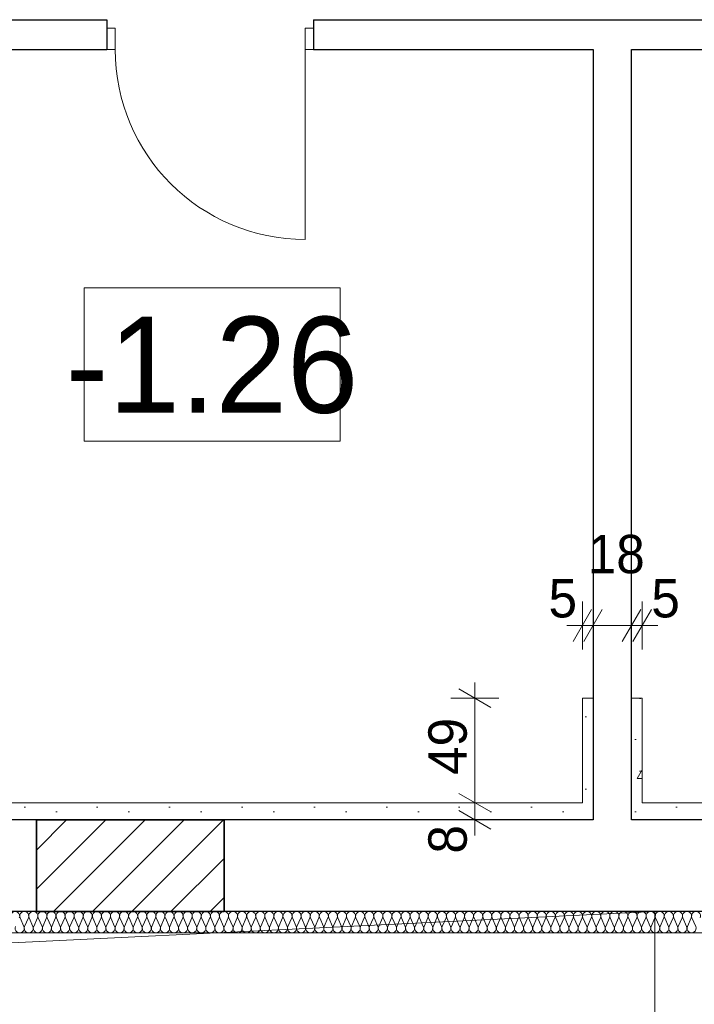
# Model space of a CAD drawing. Extents: x -21260 to 35740, y -2672 to 187028.
# Tile 26 of 120: x 26086 to 29249, y 11101 to 15716. Entities that reach past the tile are written whole.
import ezdxf

# ---------------------------------------------------------------- set-up
doc = ezdxf.new("R2010")
doc.units = 0
doc.header["$MEASUREMENT"] = 0
doc.layers.add('arch izolacje_Nr_Pióra__3', color=7, linetype='Continuous', lineweight=13, true_color=0xff6600)
doc.layers.add('Arch ocieplenie_Nr_Pióra__22', color=7, linetype='Continuous', lineweight=9, true_color=0x7f7f7f)
for name, color, linetype in [('Arch ocieplenie', 7, 'Continuous'), ('Arch wymiary', 7, 'Continuous'), ('Arch zmurowania', 7, 'Continuous')]:
    doc.layers.add(name, color=color, linetype=linetype)
for name, color, linetype, lineweight in [('Arch ocieplenie_Nr_Pióra__21', 7, 'Continuous', 13), ('Arch opisy_Nr_Pióra__1', 7, 'Continuous', 25), ('Arch opisy_Nr_Pióra__21', 7, 'Continuous', 13), ('Arch wymiary_Nr_Pióra__5', 7, 'Continuous', 13), ('Arch zmurowania_Nr_Pióra__21', 7, 'Continuous', 13), ('Arch zmurowania_Nr_Pióra__27', 7, 'Continuous', 35), ('INWENT. DRZWI_Nr_Pióra__21', 7, 'Continuous', 13), ('INWENT.ŚCIANY_Nr_Pióra__1', 7, 'Continuous', 25), ('INWENT.ŚCIANY_Nr_Pióra__21', 7, 'Continuous', 13), ('Istniejące schody_Nr_Pióra__21', 7, 'Continuous', 13)]:
    doc.layers.add(name, color=color, linetype=linetype, lineweight=lineweight)
doc.styles.add('GENERATED_STYLE_1', font='txt')
doc.styles.add('GENERATED_STYLE_3', font='txt')
doc.dimstyles.new('GENERATED_STYLE__1', dxfattribs={"dimtxt": 179.999995, "dimasz": 114, "dimexe": 0.18, "dimexo": 0, "dimgap": 0.09, "dimtad": 1, "dimdec": 0, "dimlfac": 0.1, "dimzin": 0, "dimdsep": 46, "dimtxsty": 'GENERATED_STYLE_1', "dimblk": 'ARROWHEAD_2', "dimblk1": 'ARROWHEAD_2', "dimblk2": 'ARROWHEAD_2', "dimcen": 0.09, "dimclrd": 7, "dimclre": 7, "dimclrt": 7, "dimazin": 0, "dimtfac": 1, "dimtdec": 4, "dimtmove": 0, "dimatfit": 3, "dimfxl": 0, "dimtolj": 1, "dimtzin": 0, "dimarcsym": 0})
doc.dimstyles.new('GENERATED_STYLE__3', dxfattribs={"dimtxt": 179.999995, "dimasz": 114, "dimexe": 0.18, "dimexo": 0, "dimgap": 0.09, "dimtad": 1, "dimtih": 1, "dimtoh": 1, "dimdec": 0, "dimlfac": 0.1, "dimzin": 0, "dimdsep": 46, "dimtxsty": 'GENERATED_STYLE_1', "dimblk": 'ARROWHEAD_2', "dimblk1": 'ARROWHEAD_2', "dimblk2": 'ARROWHEAD_2', "dimcen": 0.09, "dimclrd": 7, "dimclre": 7, "dimclrt": 7, "dimazin": 0, "dimtfac": 1, "dimtdec": 4, "dimtmove": 0, "dimatfit": 3, "dimfxl": 0, "dimtolj": 1, "dimtzin": 0, "dimarcsym": 0})
pattern_1 = [(0, (0, 0), (0, 623.538), [60, -300]), (0, (180, 311.8), (0, 623.538), [60, -300]), (60, (0, 0), (-540, 311.769), [60, -300]), (60, (360, 0), (-540, 311.769), [60, -300]), (120, (60, 0), (540, 311.769), [60, -300]), (120, (420, 0), (540, 311.769), [60, -300]), (0, (0, 60), (0, 120), [0, -120, 0, -180]), (45, (60, 60), (-84.8528, 84.8528), [0, -90, 0, -150])]

# ---------------------------------------------------------------- blocks, each defined once
blk = doc.blocks.new('Izolacja cieplna 14_119', base_point=(32024.1, 11535.9))
at = {"layer": 'Arch ocieplenie_Nr_Pióra__22', "linetype": 'Continuous'}
for p, q in [((26105.4, 11465.7), (26087.7, 11506.1)), ((26126.7, 11506.1), (26109, 11465.7)), ((26148, 11465.7), (26130.3, 11506.1)), ((26169.3, 11506.1), (26151.6, 11465.7)), ((26190.6, 11465.7), (26172.9, 11506.1)), ((26211.8, 11506.1), (26194.1, 11465.7)), ((26233.1, 11465.7), (26215.4, 11506.1)), ((26254.4, 11506.1), (26236.7, 11465.7)), ((26275.7, 11465.7), (26258, 11506.1)), ((26297, 11506.1), (26279.3, 11465.7)), ((26318.3, 11465.7), (26300.6, 11506.1)), ((26339.5, 11506.1), (26321.8, 11465.7)), ((26360.8, 11465.7), (26343.1, 11506.1)), ((26382.1, 11506.1), (26364.4, 11465.7)), ((26403.4, 11465.7), (26385.7, 11506.1)), ((26424.7, 11506.1), (26407, 11465.7)), ((26446, 11465.7), (26428.3, 11506.1)), ((26467.3, 11506.1), (26449.5, 11465.7)), ((26488.5, 11465.7), (26470.8, 11506.1)), ((26509.8, 11506.1), (26492.1, 11465.7)), ((26531.1, 11465.7), (26513.4, 11506.1)), ((26552.4, 11506.1), (26534.7, 11465.7)), ((26573.7, 11465.7), (26556, 11506.1)), ((26595, 11506.1), (26577.2, 11465.7)), ((26616.2, 11465.7), (26598.5, 11506.1)), ((26637.5, 11506.1), (26619.8, 11465.7)), ((26658.8, 11465.7), (26641.1, 11506.1)), ((26680.1, 11506.1), (26662.4, 11465.7)), ((26701.4, 11465.7), (26683.7, 11506.1)), ((26722.7, 11506.1), (26704.9, 11465.7)), ((26743.9, 11465.7), (26726.2, 11506.1)), ((26765.2, 11506.1), (26747.5, 11465.7)), ((26786.5, 11465.7), (26768.8, 11506.1)), ((26807.8, 11506.1), (26790.1, 11465.7)), ((26829.1, 11465.7), (26811.4, 11506.1)), ((26850.4, 11506.1), (26832.6, 11465.7)), ((26871.6, 11465.7), (26853.9, 11506.1)), ((26892.9, 11506.1), (26875.2, 11465.7)), ((26914.2, 11465.7), (26896.5, 11506.1)), ((26935.5, 11506.1), (26917.8, 11465.7)), ((26956.8, 11465.7), (26939.1, 11506.1)), ((26978.1, 11506.1), (26960.4, 11465.7)), ((26999.3, 11465.7), (26981.6, 11506.1)), ((27020.6, 11506.1), (27002.9, 11465.7)), ((27041.9, 11465.7), (27024.2, 11506.1)), ((27063.2, 11506.1), (27045.5, 11465.7)), ((27084.5, 11465.7), (27066.8, 11506.1)), ((27105.8, 11506.1), (27088.1, 11465.7)), ((27127, 11465.7), (27109.3, 11506.1)), ((27148.3, 11506.1), (27130.6, 11465.7)), ((27169.6, 11465.7), (27151.9, 11506.1)), ((27190.9, 11506.1), (27173.2, 11465.7)), ((27212.2, 11465.7), (27194.5, 11506.1)), ((27233.5, 11506.1), (27215.8, 11465.7)), ((27254.7, 11465.7), (27237, 11506.1)), ((27276, 11506.1), (27258.3, 11465.7)), ((27297.3, 11465.7), (27279.6, 11506.1)), ((27318.6, 11506.1), (27300.9, 11465.7)), ((27339.9, 11465.7), (27322.2, 11506.1)), ((27361.2, 11506.1), (27343.5, 11465.7)), ((27382.4, 11465.7), (27364.7, 11506.1)), ((27403.7, 11506.1), (27386, 11465.7)), ((27425, 11465.7), (27407.3, 11506.1)), ((27446.3, 11506.1), (27428.6, 11465.7)), ((27467.6, 11465.7), (27449.9, 11506.1)), ((27488.9, 11506.1), (27471.2, 11465.7)), ((27510.1, 11465.7), (27492.4, 11506.1)), ((27531.4, 11506.1), (27513.7, 11465.7)), ((27552.7, 11465.7), (27535, 11506.1)), ((27574, 11506.1), (27556.3, 11465.7)), ((27595.3, 11465.7), (27577.6, 11506.1)), ((27616.6, 11506.1), (27598.9, 11465.7)), ((27637.9, 11465.7), (27620.1, 11506.1)), ((27659.1, 11506.1), (27641.4, 11465.7)), ((27680.4, 11465.7), (27662.7, 11506.1)), ((27701.7, 11506.1), (27684, 11465.7)), ((27723, 11465.7), (27705.3, 11506.1)), ((27744.3, 11506.1), (27726.6, 11465.7)), ((27765.6, 11465.7), (27747.8, 11506.1)), ((27786.8, 11506.1), (27769.1, 11465.7)), ((27808.1, 11465.7), (27790.4, 11506.1)), ((27829.4, 11506.1), (27811.7, 11465.7)), ((27850.7, 11465.7), (27833, 11506.1)), ((27872, 11506.1), (27854.3, 11465.7)), ((27893.3, 11465.7), (27875.5, 11506.1)), ((27914.5, 11506.1), (27896.8, 11465.7)), ((27935.8, 11465.7), (27918.1, 11506.1)), ((27957.1, 11506.1), (27939.4, 11465.7)), ((27978.4, 11465.7), (27960.7, 11506.1)), ((27999.7, 11506.1), (27982, 11465.7)), ((28021, 11465.7), (28003.2, 11506.1)), ((28042.2, 11506.1), (28024.5, 11465.7)), ((28063.5, 11465.7), (28045.8, 11506.1)), ((28084.8, 11506.1), (28067.1, 11465.7)), ((28106.1, 11465.7), (28088.4, 11506.1)), ((28127.4, 11506.1), (28109.7, 11465.7)), ((28148.7, 11465.7), (28131, 11506.1)), ((28169.9, 11506.1), (28152.2, 11465.7)), ((28191.2, 11465.7), (28173.5, 11506.1)), ((28212.5, 11506.1), (28194.8, 11465.7)), ((28233.8, 11465.7), (28216.1, 11506.1)), ((28255.1, 11506.1), (28237.4, 11465.7)), ((28276.4, 11465.7), (28258.7, 11506.1)), ((28297.6, 11506.1), (28279.9, 11465.7)), ((28318.9, 11465.7), (28301.2, 11506.1)), ((28340.2, 11506.1), (28322.5, 11465.7)), ((28361.5, 11465.7), (28343.8, 11506.1)), ((28382.8, 11506.1), (28365.1, 11465.7)), ((28404.1, 11465.7), (28386.4, 11506.1)), ((28425.3, 11506.1), (28407.6, 11465.7)), ((28446.6, 11465.7), (28428.9, 11506.1)), ((28467.9, 11506.1), (28450.2, 11465.7)), ((28489.2, 11465.7), (28471.5, 11506.1)), ((28510.5, 11506.1), (28492.8, 11465.7)), ((28531.8, 11465.7), (28514.1, 11506.1)), ((28553, 11506.1), (28535.3, 11465.7)), ((28574.3, 11465.7), (28556.6, 11506.1)), ((28595.6, 11506.1), (28577.9, 11465.7)), ((28616.9, 11465.7), (28599.2, 11506.1)), ((28638.2, 11506.1), (28620.5, 11465.7)), ((28659.5, 11465.7), (28641.8, 11506.1)), ((28680.8, 11506.1), (28663, 11465.7)), ((28702, 11465.7), (28684.3, 11506.1)), ((28723.3, 11506.1), (28705.6, 11465.7)), ((28744.6, 11465.7), (28726.9, 11506.1)), ((28765.9, 11506.1), (28748.2, 11465.7)), ((28787.2, 11465.7), (28769.5, 11506.1)), ((28808.5, 11506.1), (28790.7, 11465.7)), ((28829.7, 11465.7), (28812, 11506.1)), ((28851, 11506.1), (28833.3, 11465.7)), ((28872.3, 11465.7), (28854.6, 11506.1)), ((28893.6, 11506.1), (28875.9, 11465.7)), ((28914.9, 11465.7), (28897.2, 11506.1)), ((28936.2, 11506.1), (28918.4, 11465.7)), ((28957.4, 11465.7), (28939.7, 11506.1)), ((28978.7, 11506.1), (28961, 11465.7)), ((29000, 11465.7), (28982.3, 11506.1)), ((29021.3, 11506.1), (29003.6, 11465.7)), ((29042.6, 11465.7), (29024.9, 11506.1)), ((29063.9, 11506.1), (29046.1, 11465.7)), ((29085.1, 11465.7), (29067.4, 11506.1)), ((29106.4, 11506.1), (29088.7, 11465.7)), ((29127.7, 11465.7), (29110, 11506.1)), ((29149, 11506.1), (29131.3, 11465.7)), ((29170.3, 11465.7), (29152.6, 11506.1)), ((29191.6, 11506.1), (29173.9, 11465.7)), ((29212.8, 11465.7), (29195.1, 11506.1)), ((29234.1, 11506.1), (29216.4, 11465.7)), ((29255.4, 11465.7), (29237.7, 11506.1))]:
    blk.add_line(p, q, dxfattribs=at)
for centre, start_param, end_param in [((26064.7, 11514.6), 2.7288, 6.695979), ((26107.2, 11514.6), 2.7288, 6.695979), ((26149.8, 11514.6), 2.7288, 6.695979), ((26192.4, 11514.6), 2.7288, 6.695979), ((26234.9, 11514.6), 2.7288, 6.695979), ((26277.5, 11514.6), 2.7288, 6.695979), ((26320.1, 11514.6), 2.7288, 6.695979), ((26362.6, 11514.6), 2.7288, 6.695979), ((26405.2, 11514.6), 2.7288, 6.695979), ((26447.8, 11514.6), 2.7288, 6.695979), ((26490.3, 11514.6), 2.7288, 6.695979), ((26532.9, 11514.6), 2.7288, 6.695979), ((26575.5, 11514.6), 2.7288, 6.695979), ((26618, 11514.6), 2.7288, 6.695979), ((26660.6, 11514.6), 2.7288, 6.695979), ((26703.2, 11514.6), 2.7288, 6.695979), ((26745.7, 11514.6), 2.7288, 6.695979), ((26788.3, 11514.6), 2.7288, 6.695979), ((26830.9, 11514.6), 2.7288, 6.695979), ((26873.4, 11514.6), 2.7288, 6.695979), ((26916, 11514.6), 2.7288, 6.695979), ((26958.6, 11514.6), 2.7288, 6.695979), ((27001.1, 11514.6), 2.7288, 6.695979), ((27043.7, 11514.6), 2.7288, 6.695979), ((27086.3, 11514.6), 2.7288, 6.695979), ((27128.8, 11514.6), 2.7288, 6.695979), ((27171.4, 11514.6), 2.7288, 6.695979), ((27214, 11514.6), 2.7288, 6.695979), ((27256.5, 11514.6), 2.7288, 6.695979), ((27299.1, 11514.6), 2.7288, 6.695979), ((27341.7, 11514.6), 2.7288, 6.695979), ((27384.2, 11514.6), 2.7288, 6.695979), ((27426.8, 11514.6), 2.7288, 6.695979), ((27469.4, 11514.6), 2.7288, 6.695979), ((27511.9, 11514.6), 2.7288, 6.695979), ((27554.5, 11514.6), 2.7288, 6.695979), ((27597.1, 11514.6), 2.7288, 6.695979), ((27639.6, 11514.6), 2.7288, 6.695979), ((27682.2, 11514.6), 2.7288, 6.695979), ((27724.8, 11514.6), 2.7288, 6.695979), ((27767.3, 11514.6), 2.7288, 6.695979), ((27809.9, 11514.6), 2.7288, 6.695979), ((27852.5, 11514.6), 2.7288, 6.695979), ((27895, 11514.6), 2.7288, 6.695979), ((27937.6, 11514.6), 2.7288, 6.695979), ((27980.2, 11514.6), 2.7288, 6.695979), ((28022.7, 11514.6), 2.7288, 6.695979), ((28065.3, 11514.6), 2.7288, 6.695979), ((28107.9, 11514.6), 2.7288, 6.695979), ((28150.4, 11514.6), 2.7288, 6.695979), ((28193, 11514.6), 2.7288, 6.695979), ((28235.6, 11514.6), 2.7288, 6.695979), ((28278.1, 11514.6), 2.7288, 6.695979), ((28320.7, 11514.6), 2.7288, 6.695979), ((28363.3, 11514.6), 2.7288, 6.695979), ((28405.9, 11514.6), 2.7288, 6.695979), ((28448.4, 11514.6), 2.7288, 6.695979), ((28491, 11514.6), 2.7288, 6.695979), ((28533.6, 11514.6), 2.7288, 6.695979), ((28576.1, 11514.6), 2.7288, 6.695979), ((28618.7, 11514.6), 2.7288, 6.695979), ((28661.3, 11514.6), 2.7288, 6.695979), ((28703.8, 11514.6), 2.7288, 6.695979), ((28746.4, 11514.6), 2.7288, 6.695979), ((28789, 11514.6), 2.7288, 6.695979), ((28831.5, 11514.6), 2.7288, 6.695979), ((28874.1, 11514.6), 2.7288, 6.695979), ((28916.7, 11514.6), 2.7288, 6.695979), ((28959.2, 11514.6), 2.7288, 6.695979), ((29001.8, 11514.6), 2.7288, 6.695979), ((29044.4, 11514.6), 2.7288, 6.695979), ((29086.9, 11514.6), 2.7288, 6.695979), ((29129.5, 11514.6), 2.7288, 6.695979), ((29172.1, 11514.6), 2.7288, 6.695979), ((29214.6, 11514.6), 2.7288, 6.695979), ((29257.2, 11514.6), 2.7288, 6.695979), ((26085.9, 11457.1), 5.870392, 9.837571), ((26128.5, 11457.1), 5.870392, 9.837571), ((26171.1, 11457.1), 5.870392, 9.837571), ((26213.6, 11457.1), 5.870392, 9.837571), ((26256.2, 11457.1), 5.870392, 9.837571), ((26298.8, 11457.1), 5.870392, 9.837571), ((26341.3, 11457.1), 5.870392, 9.837571), ((26383.9, 11457.1), 5.870392, 9.837571), ((26426.5, 11457.1), 5.870392, 9.837571), ((26469, 11457.1), 5.870392, 9.837571), ((26511.6, 11457.1), 5.870392, 9.837571), ((26554.2, 11457.1), 5.870392, 9.837571), ((26596.7, 11457.1), 5.870392, 9.837571), ((26639.3, 11457.1), 5.870392, 9.837571), ((26681.9, 11457.1), 5.870392, 9.837571), ((26724.4, 11457.1), 5.870392, 9.837571), ((26767, 11457.1), 5.870392, 9.837571), ((26809.6, 11457.1), 5.870392, 9.837571), ((26852.1, 11457.1), 5.870392, 9.837571), ((26894.7, 11457.1), 5.870392, 9.837571), ((26937.3, 11457.1), 5.870392, 9.837571), ((26979.8, 11457.1), 5.870392, 9.837571), ((27022.4, 11457.1), 5.870392, 9.837571), ((27065, 11457.1), 5.870392, 9.837571), ((27107.5, 11457.1), 5.870392, 9.837571), ((27150.1, 11457.1), 5.870392, 9.837571), ((27192.7, 11457.1), 5.870392, 9.837571), ((27235.3, 11457.1), 5.870392, 9.837571), ((27277.8, 11457.1), 5.870392, 9.837571), ((27320.4, 11457.1), 5.870392, 9.837571), ((27363, 11457.1), 5.870392, 9.837571), ((27405.5, 11457.1), 5.870392, 9.837571), ((27448.1, 11457.1), 5.870392, 9.837571), ((27490.7, 11457.1), 5.870392, 9.837571), ((27533.2, 11457.1), 5.870392, 9.837571), ((27575.8, 11457.1), 5.870392, 9.837571), ((27618.4, 11457.1), 5.870392, 9.837571), ((27660.9, 11457.1), 5.870392, 9.837571), ((27703.5, 11457.1), 5.870392, 9.837571), ((27746.1, 11457.1), 5.870392, 9.837571), ((27788.6, 11457.1), 5.870392, 9.837571), ((27831.2, 11457.1), 5.870392, 9.837571), ((27873.8, 11457.1), 5.870392, 9.837571), ((27916.3, 11457.1), 5.870392, 9.837571), ((27958.9, 11457.1), 5.870392, 9.837571), ((28001.5, 11457.1), 5.870392, 9.837571), ((28044, 11457.1), 5.870392, 9.837571), ((28086.6, 11457.1), 5.870392, 9.837571), ((28129.2, 11457.1), 5.870392, 9.837571), ((28171.7, 11457.1), 5.870392, 9.837571), ((28214.3, 11457.1), 5.870392, 9.837571), ((28256.9, 11457.1), 5.870392, 9.837571), ((28299.4, 11457.1), 5.870392, 9.837571), ((28342, 11457.1), 5.870392, 9.837571), ((28384.6, 11457.1), 5.870392, 9.837571), ((28427.1, 11457.1), 5.870392, 9.837571), ((28469.7, 11457.1), 5.870392, 9.837571), ((28512.3, 11457.1), 5.870392, 9.837571), ((28554.8, 11457.1), 5.870392, 9.837571), ((28597.4, 11457.1), 5.870392, 9.837571), ((28640, 11457.1), 5.870392, 9.837571), ((28682.5, 11457.1), 5.870392, 9.837571), ((28725.1, 11457.1), 5.870392, 9.837571), ((28767.7, 11457.1), 5.870392, 9.837571), ((28810.2, 11457.1), 5.870392, 9.837571), ((28852.8, 11457.1), 5.870392, 9.837571), ((28895.4, 11457.1), 5.870392, 9.837571), ((28937.9, 11457.1), 5.870392, 9.837571), ((28980.5, 11457.1), 5.870392, 9.837571), ((29023.1, 11457.1), 5.870392, 9.837571), ((29065.6, 11457.1), 5.870392, 9.837571), ((29108.2, 11457.1), 5.870392, 9.837571), ((29150.8, 11457.1), 5.870392, 9.837571), ((29193.3, 11457.1), 5.870392, 9.837571), ((29235.9, 11457.1), 5.870392, 9.837571)]:
    blk.add_ellipse(centre, major_axis=(-21.3, 0), ratio=0.999256, start_param=start_param, end_param=end_param, dxfattribs=at)
blk = doc.blocks.new('Ściana_23', base_point=(31494.1, 11965.9))
at = {"layer": 'Arch ocieplenie_Nr_Pióra__21', "linetype": 'Continuous'}
h = blk.add_hatch(dxfattribs=at)
h.set_pattern_fill('Structural_Concrete', color=256, style=0, pattern_type=2)
h.set_pattern_definition(pattern_1)
h.paths.add_polyline_path([(31414.1, 12045.9), (29004.1, 12045.9), (28954.1, 11965.9), (31494.1, 11965.9)], flags=0)
for p, q in [((31414.1, 12045.9), (29004.1, 12045.9)), ((28954.1, 11965.9), (31494.1, 11965.9))]:
    blk.add_line(p, q, dxfattribs=at)
blk = doc.blocks.new('Ściana_27', base_point=(26164.1, 11535.9))
at = {"layer": 'Arch zmurowania_Nr_Pióra__21', "linetype": 'Continuous'}
h = blk.add_hatch(dxfattribs=at)
h.set_pattern_fill('Common_Brick', color=256, style=0, pattern_type=2)
h.set_pattern_definition([(45, (0, 0), (-91.9239, 91.9239), [])])
h.paths.add_polyline_path([(26164.1, 11535.9), (27044.1, 11535.9), (27044.1, 11965.9), (26164.1, 11965.9)], flags=0)
at = {"layer": 'Arch zmurowania_Nr_Pióra__27', "linetype": 'Continuous'}
for p, q in [((27044.1, 11965.9), (26164.1, 11965.9)), ((26164.1, 11965.9), (26164.1, 11535.9)), ((27044.1, 11535.9), (27044.1, 11965.9)), ((26164.1, 11535.9), (27044.1, 11535.9))]:
    blk.add_line(p, q, dxfattribs=at)
blk = doc.blocks.new('Ściana_29', base_point=(28774.1, 11965.9))
at = {"layer": 'Arch ocieplenie_Nr_Pióra__21', "linetype": 'Continuous'}
h = blk.add_hatch(dxfattribs=at)
h.set_pattern_fill('Structural_Concrete', color=256, style=0, pattern_type=2)
h.set_pattern_definition(pattern_1)
h.paths.add_polyline_path([(28724.1, 12045.9), (25284.1, 12045.9), (25234.1, 11965.9), (28774.1, 11965.9)], flags=0)
for p, q in [((28724.1, 12045.9), (25284.1, 12045.9)), ((25234.1, 11965.9), (28774.1, 11965.9))]:
    blk.add_line(p, q, dxfattribs=at)
blk = doc.blocks.new('Ściana_49', base_point=(28774.1, 11965.9))
at = {"layer": 'Arch ocieplenie_Nr_Pióra__21', "linetype": 'Continuous'}
h = blk.add_hatch(dxfattribs=at)
h.set_pattern_fill('Structural_Concrete', color=256, style=0, pattern_type=2)
h.set_pattern_definition(pattern_1)
h.paths.add_polyline_path([(28774.1, 11965.9), (28774.1, 12535.9), (28724.1, 12535.9), (28724.1, 12045.9)], flags=0)
for p, q in [((28774.1, 12535.9), (28724.1, 12535.9)), ((28724.1, 12535.9), (28724.1, 12045.9)), ((28774.1, 11965.9), (28774.1, 12535.9))]:
    blk.add_line(p, q, dxfattribs=at)
blk = doc.blocks.new('Ściana_51', base_point=(28954.1, 11965.9))
at = {"layer": 'Arch ocieplenie_Nr_Pióra__21', "linetype": 'Continuous'}
h = blk.add_hatch(dxfattribs=at)
h.set_pattern_fill('Structural_Concrete', color=256, style=0, pattern_type=2)
h.set_pattern_definition(pattern_1)
h.paths.add_polyline_path([(29004.1, 12045.9), (29004.1, 12535.9), (28954.1, 12535.9), (28954.1, 11965.9)], flags=0)
for p, q in [((29004.1, 12535.9), (28954.1, 12535.9)), ((28954.1, 12535.9), (28954.1, 11965.9)), ((29004.1, 12045.9), (29004.1, 12535.9))]:
    blk.add_line(p, q, dxfattribs=at)
blk = doc.blocks.new('*D607')
at = {"layer": 'Arch wymiary_Nr_Pióra__5', "linetype": 'Continuous'}
for p, q in [((28724.1, 12763.2), (28724.1, 12988.2)), ((28774.1, 12763.2), (28774.1, 12988.2)), ((28767.4, 12950.7), (28680.8, 12800.7)), ((28817.4, 12950.7), (28730.8, 12800.7)), ((28650.7, 12875.7), (28724.1, 12875.7)), ((28724.1, 12875.7), (28774.1, 12875.7))]:
    blk.add_line(p, q, dxfattribs=at)
at = {"layer": 'Arch wymiary_Nr_Pióra__5', "char_height": 180, "attachment_point": 7, "style": 'GENERATED_STYLE_1'}
for s, insert in [('{18}', (28748.9, 13118.7)), ('{5}', (28565.5, 12911.7)), ('{5}', (29047.4, 12911.7))]:
    blk.add_mtext(s, dxfattribs=dict(at, insert=insert))
blk = doc.blocks.new('ARROWHEAD_2')
at = {"color": 0, "linetype": 'Continuous', "lineweight": 0}
for p, q in [((-0.378, -0.655), (0.378, 0.655)), ((0, 0), (-1, 0))]:
    blk.add_line(p, q, dxfattribs=at)
blk = doc.blocks.new('*D608')
at = {"layer": 'Arch wymiary_Nr_Pióra__5', "linetype": 'Continuous'}
for p, q in [((28774.1, 12763.2), (28774.1, 12988.2)), ((28954.1, 12763.2), (28954.1, 12988.2)), ((28817.4, 12950.7), (28730.8, 12800.7)), ((28910.8, 12800.7), (28997.4, 12950.7)), ((28774.1, 12875.7), (28954.1, 12875.7))]:
    blk.add_line(p, q, dxfattribs=at)
at = {"layer": 'Arch wymiary_Nr_Pióra__5', "char_height": 180, "attachment_point": 7, "style": 'GENERATED_STYLE_1'}
for s, insert in [('{18}', (28748.9, 13118.7)), ('{5}', (28565.5, 12911.7)), ('{5}', (29047.4, 12911.7))]:
    blk.add_mtext(s, dxfattribs=dict(at, insert=insert))
blk = doc.blocks.new('*D609')
at = {"layer": 'Arch wymiary_Nr_Pióra__5', "linetype": 'Continuous'}
for p, q in [((28954.1, 12763.2), (28954.1, 12988.2)), ((29004.1, 12763.2), (29004.1, 12988.2)), ((28910.8, 12800.7), (28997.4, 12950.7)), ((29047.4, 12950.7), (28960.8, 12800.7)), ((28954.1, 12875.7), (29004.1, 12875.7)), ((29004.1, 12875.7), (29077.4, 12875.7))]:
    blk.add_line(p, q, dxfattribs=at)
at = {"layer": 'Arch wymiary_Nr_Pióra__5', "char_height": 180, "attachment_point": 7, "style": 'GENERATED_STYLE_1'}
for s, insert in [('{18}', (28748.9, 13118.7)), ('{5}', (28565.5, 12911.7)), ('{5}', (29047.4, 12911.7))]:
    blk.add_mtext(s, dxfattribs=dict(at, insert=insert))
blk = doc.blocks.new('*D624')
at = {"layer": 'Arch wymiary_Nr_Pióra__5', "linetype": 'Continuous'}
for p, q in [((28333, 12045.9), (28108, 12045.9)), ((28145.5, 12089.2), (28295.5, 12002.6)), ((28220.5, 11965.9), (28220.5, 12045.9)), ((28145.5, 12009.2), (28295.5, 11922.6)), ((28333, 11965.9), (28108, 11965.9)), ((28220.5, 11892.5), (28220.5, 11965.9))]:
    blk.add_line(p, q, dxfattribs=at)
at = {"layer": 'Arch wymiary_Nr_Pióra__5', "char_height": 180, "attachment_point": 7, "rotation": 90, "style": 'GENERATED_STYLE_1'}
for s, insert in [('{49}', (28184.5, 12175.7)), ('{8}', (28184.5, 11807.3))]:
    blk.add_mtext(s, dxfattribs=dict(at, insert=insert))
blk = doc.blocks.new('*D625')
at = {"layer": 'Arch wymiary_Nr_Pióra__5', "linetype": 'Continuous'}
for p, q in [((28220.5, 12535.9), (28220.5, 12609.2)), ((28295.5, 12492.6), (28145.5, 12579.2)), ((28333, 12535.9), (28108, 12535.9)), ((28220.5, 12045.9), (28220.5, 12535.9)), ((28333, 12045.9), (28108, 12045.9)), ((28145.5, 12089.2), (28295.5, 12002.6))]:
    blk.add_line(p, q, dxfattribs=at)
at = {"layer": 'Arch wymiary_Nr_Pióra__5', "char_height": 180, "attachment_point": 7, "rotation": 90, "style": 'GENERATED_STYLE_1'}
for s, insert in [('{49}', (28184.5, 12175.7)), ('{8}', (28184.5, 11807.3))]:
    blk.add_mtext(s, dxfattribs=dict(at, insert=insert))

msp = doc.modelspace()

# ---------------------------------------------------------------- linework, layer by layer
at = {"layer": 'arch izolacje_Nr_Pióra__3', "linetype": 'Continuous'}
msp.add_line((32024.1, 11435.9), (21552.5, 11435.9), dxfattribs=at)
at = {"layer": 'Arch opisy_Nr_Pióra__21', "linetype": 'Continuous'}
for p, q in [((27587.9, 14459.8), (26387.9, 14459.8)), ((26387.9, 14459.8), (26387.9, 13739.8)), ((27587.9, 13739.8), (27587.9, 14459.8)), ((26387.9, 13739.8), (27587.9, 13739.8))]:
    msp.add_line(p, q, dxfattribs=at)
at = {"layer": 'INWENT. DRZWI_Nr_Pióra__21', "linetype": 'Continuous'}
for p, q in [((26534.1, 15675.9), (26494.1, 15675.9)), ((26534.1, 15575.9), (26534.1, 15675.9)), ((27424.1, 15575.9), (27424.1, 15675.9)), ((27424.1, 15675.9), (27464.1, 15675.9)), ((26534.1, 15575.9), (26494.1, 15575.9)), ((27424.1, 15575.9), (27424.1, 14685.9)), ((27424.1, 15575.9), (27464.1, 15575.9))]:
    msp.add_line(p, q, dxfattribs=at)
msp.add_arc((27424.1, 15575.9), 890, 180, 270, dxfattribs=at)
at = {"layer": 'INWENT.ŚCIANY_Nr_Pióra__1', "linetype": 'Continuous'}
for p, q in [((22254.1, 15715.9), (26494.1, 15715.9)), ((26494.1, 15715.9), (26494.1, 15575.9)), ((27464.1, 15715.9), (27464.1, 15575.9)), ((27464.1, 15715.9), (29824.1, 15715.9)), ((25234.1, 15575.9), (26494.1, 15575.9)), ((27464.1, 15575.9), (28774.1, 15575.9)), ((28774.1, 15575.9), (28774.1, 11965.9)), ((28954.1, 11965.9), (28954.1, 15575.9)), ((28954.1, 15575.9), (29824.1, 15575.9)), ((26164.1, 11965.9), (25234.1, 11965.9)), ((26164.1, 11965.9), (26164.1, 11535.9)), ((28774.1, 11965.9), (27044.1, 11965.9)), ((27044.1, 11965.9), (27044.1, 11535.9)), ((29314.1, 11965.9), (28954.1, 11965.9)), ((26164.1, 11535.9), (23824.1, 11535.9)), ((29314.1, 11535.9), (27044.1, 11535.9))]:
    msp.add_line(p, q, dxfattribs=at)
at = {"layer": 'INWENT.ŚCIANY_Nr_Pióra__21', "linetype": 'Continuous'}
for p, q in [((27044.1, 11965.9), (26164.1, 11965.9)), ((27044.1, 11535.9), (26164.1, 11535.9))]:
    msp.add_line(p, q, dxfattribs=at)
at = {"layer": 'Istniejące schody_Nr_Pióra__21', "linetype": 'Continuous'}
for p, q in [((21460.3, 11166.1), (29064.1, 11535.9)), ((29064.1, 11535.9), (29064.1, 9915.9))]:
    msp.add_line(p, q, dxfattribs=at)

# ---------------------------------------------------------------- block references
at = {"layer": 'Arch ocieplenie'}
for name, p in [('Ściana_49', (28774.1, 11965.9)), ('Ściana_51', (28954.1, 11965.9)), ('Ściana_29', (28774.1, 11965.9)), ('Ściana_23', (31494.1, 11965.9))]:
    msp.add_blockref(name, p, dxfattribs=at)
at = {"layer": 'Arch ocieplenie', "color": 104, "linetype": 'Continuous', "lineweight": 9, "true_color": 0x029e21}
msp.add_blockref('Izolacja cieplna 14_119', (32024.1, 11535.9), dxfattribs=at)
at = {"layer": 'Arch zmurowania'}
msp.add_blockref('Ściana_27', (26164.1, 11535.9), dxfattribs=at)

# ---------------------------------------------------------------- texts
at = {"layer": 'Arch opisy_Nr_Pióra__1', "linetype": 'Continuous', "insert": (26987.9, 13867.1), "char_height": 450, "attachment_point": 8, "style": 'GENERATED_STYLE_3'}
msp.add_mtext('{-1.26}', dxfattribs=at)

# ---------------------------------------------------------------- dimensions: what is measured, and where the dimension line sits
at = {"layer": 'Arch wymiary', "linetype": 'Continuous'}
for p1, p2, picture, middle in [((28724.1, 12250.9), (28774.1, 12250.9), '*D607', (28633.8, 13001.7)), ((28774.1, 12250.9), (28954.1, 12250.9), '*D608', (28885.5, 13208.7)), ((28954.1, 12250.9), (29004.1, 12250.9), '*D609', (29115.7, 13001.7))]:
    dim = msp.add_linear_dim(base=(28724.1, 12875.7), p1=p1, p2=p2, dimstyle='GENERATED_STYLE__3', dxfattribs=at)
    dim.commit()
    dim.dimension.update_dxf_attribs({"geometry": picture, "text_midpoint": middle})
for p1, p2, picture, middle in [((27004.1, 12045.9), (28724.1, 12535.9), '*D625', (28094.5, 12312.2)), ((27004.1, 11965.9), (27004.1, 12045.9), '*D624', (28094.5, 11875.6))]:
    dim = msp.add_linear_dim(base=(28220.5, 11965.9), p1=p1, p2=p2, angle=90, dimstyle='GENERATED_STYLE__1', dxfattribs=at)
    dim.commit()
    dim.dimension.update_dxf_attribs({"geometry": picture, "text_midpoint": middle})

doc.saveas('drawing.dxf')
